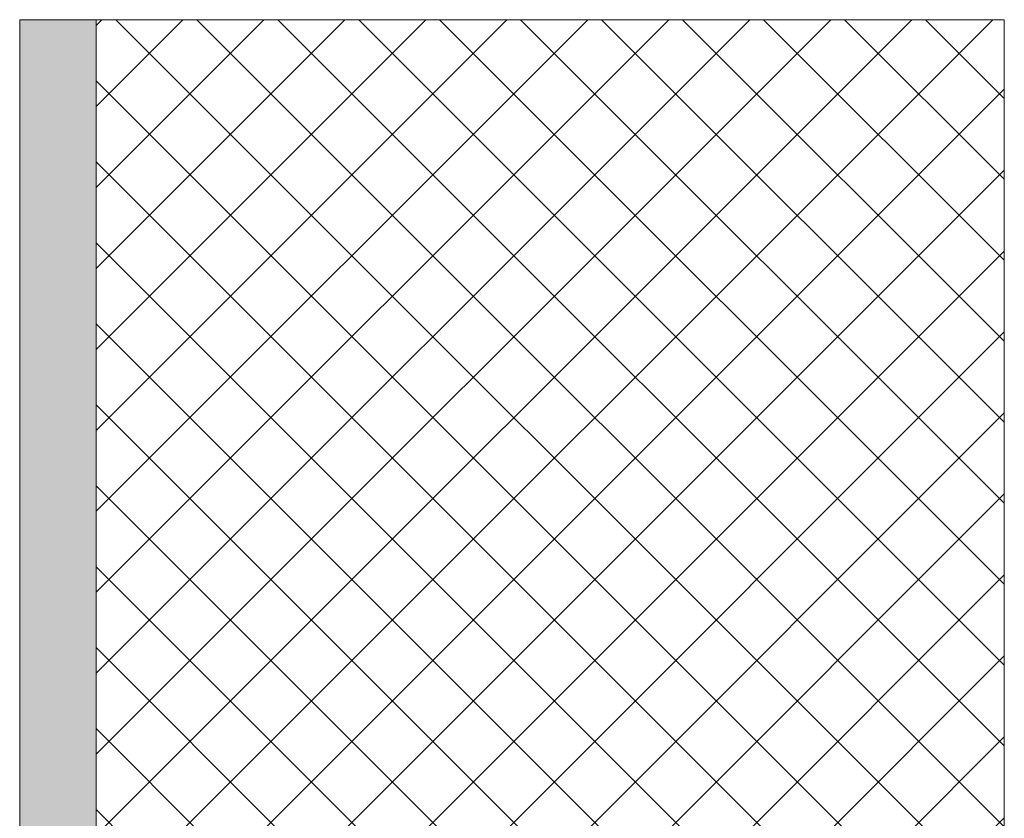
# Model space of a CAD drawing. Header units: millimetres. Extents: x -6861 to -4773, y 84 to 6892.
# Tile 108 of 108: x -6144 to -5886, y 6683 to 6892. Entities that reach past the tile are written whole.
import ezdxf

# ---------------------------------------------------------------- set-up
doc = ezdxf.new("R2010")
doc.units = ezdxf.units.MM
doc.linetypes.add('Dash', pattern=[6, 3, -3])
doc.layers.add('A-ANNO-DIMS', color=7, linetype='Dash', lineweight=9, true_color=0xd2d2d2)
doc.layers.add('A-DETL-GENF', color=7, linetype='Continuous', lineweight=9)
doc.layers.add('E-LITE-EQPM', color=7, linetype='Continuous', lineweight=20)

msp = doc.modelspace()

# ---------------------------------------------------------------- hatches: boundary and pattern name
at = {"layer": 'A-DETL-GENF', "true_color": 0xc0c0c0}
h = msp.add_hatch(color=9, dxfattribs=at)
h.paths.add_polyline_path([(-6123.89, 6266.9), (-6123.89, 6528), (-6143.89, 6528), (-6143.89, 6266.9)])
h.paths.add_polyline_path([(-6123.89, 6631), (-6123.89, 6892.5), (-6143.89, 6892.5), (-6143.89, 6631), (-6134.92, 6631)])
at = {"layer": 'A-DETL-GENF', "true_color": 0xaaaaaa}
h = msp.add_hatch(dxfattribs=at)
h.set_pattern_fill('FP_1', color=253, style=0, pattern_type=2)
h.set_pattern_definition([(45, (-2874.932, 0), (-10.606602, 10.606602), []), (135, (-2874.932, 0), (-10.606602, -10.606602), [])])
h.paths.add_polyline_path([(-6123.89, 6266.9), (-5885.99, 6266.9), (-5885.99, 6892.5), (-6123.89, 6892.5), (-6123.89, 6631), (-5928.89, 6631), (-5928.89, 6528), (-6123.89, 6528), (-6123.89, 6291.18)])

# ---------------------------------------------------------------- linework, layer by layer
at = {"layer": 'A-ANNO-DIMS', "color": 9, "linetype": 'Continuous', "true_color": 0xc8c8c8}
for p, q in [((-5885.99, 6892.5), (-6123.89, 6892.5)), ((-5885.99, 6266.9), (-5885.99, 6892.5))]:
    msp.add_line(p, q, dxfattribs=at)
at = {"layer": 'E-LITE-EQPM'}
for p, q in [((-6123.89, 6892.5), (-6143.89, 6892.5)), ((-6143.89, 6892.5), (-6143.89, 6631)), ((-6123.89, 6631), (-6123.89, 6892.5))]:
    msp.add_line(p, q, dxfattribs=at)

doc.saveas('drawing.dxf')
